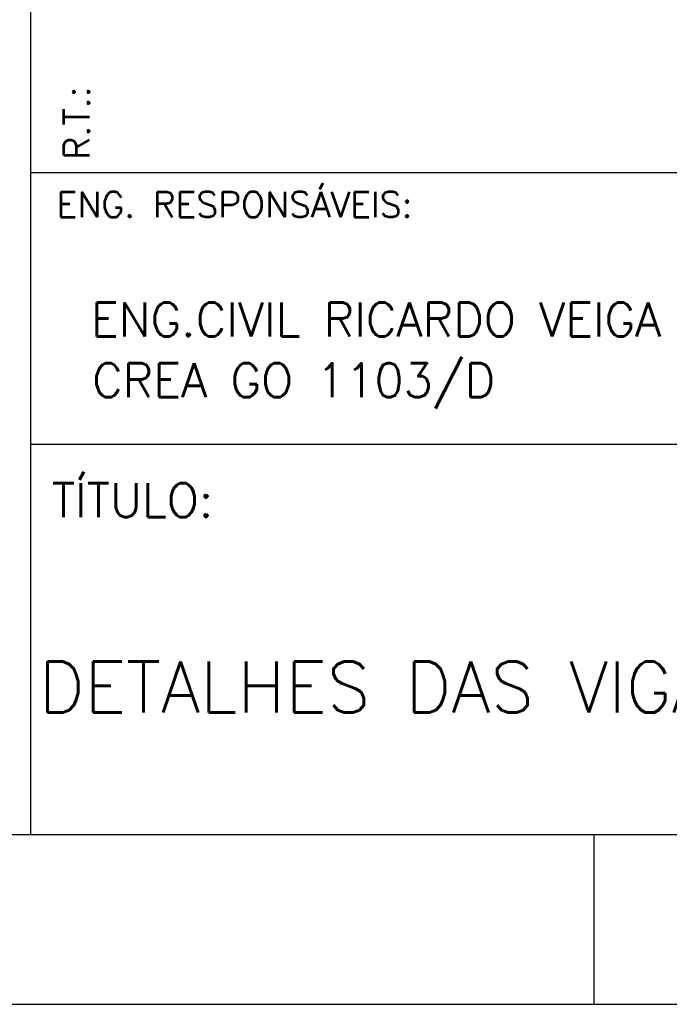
# Model space of a CAD drawing. Extents: x 0 to 84.1, y 0 to 59.4.
# Tile 11 of 18: x 69.2 to 73.1, y 0 to 5.8. Entities that reach past the tile are written whole.
import ezdxf

# ---------------------------------------------------------------- set-up
doc = ezdxf.new("R2010")
doc.units = 0
for name, color, linetype in [('1', 7, 'CONTINUOUS'), ('12', 12, 'CONTINUOUS'), ('4', 4, 'CONTINUOUS')]:
    doc.layers.add(name, color=color, linetype=linetype)
doc.styles.get("Standard").update_dxf_attribs({"font": 'ROMANS.SHX'})

msp = doc.modelspace()

# ---------------------------------------------------------------- linework, layer by layer
at = {"layer": '1', "linetype": 'CONTINUOUS'}
for p, q in [((69.299217, 1.000003), (69.299217, 11.000115)), ((69.299217, 1.000003), (69.299217, 11.000115)), ((69.299217, 1.000003), (69.299217, 11.000115)), ((69.299217, 1), (69.299217, 11.000112)), ((69.299217, 4.500018), (69.299217, 5.699969)), ((69.299217, 4.500018), (69.299217, 5.699969)), ((69.299217, 4.500018), (69.299217, 5.699969)), ((69.299217, 4.500015), (69.299217, 5.699966)), ((69.299217, 4.900009), (80.582166, 4.900009)), ((69.299217, 1.000003), (69.299217, 3.300051)), ((69.299217, 1.000003), (69.299217, 3.300051)), ((69.299217, 1.000003), (69.299217, 3.300051)), ((69.299217, 1), (69.299217, 3.300049)), ((69.299217, 3.300049), (83.099998, 3.300049)), ((72.616505, 1), (72.616505, 0)), ((0, 0), (84.099998, 0))]:
    msp.add_line(p, q, dxfattribs=at)
at = {"layer": '12', "linetype": 'CONTINUOUS'}
msp.add_lwpolyline([(2.5, 1), (83.099998, 1), (83.099998, 58.400009), (2.5, 58.400009), (2.5, 1)], dxfattribs=at)

# ---------------------------------------------------------------- texts
at = {"layer": '1', "linetype": 'CONTINUOUS'}
msp.add_text('R.T.:', height=0.15, rotation=90, dxfattribs=at).set_placement((69.644721, 4.976242))
for s, height, p in [('ENG. RESPONSÁVEIS:', 0.15, (69.451286, 4.636337)), ('ENG.CIVIL RICARDO VEIGA', 0.2, (69.653472, 3.934265)), ('CREA GO 1103/D', 0.2, (69.661125, 3.575866)), ('TÍTULO:', 0.2, (69.42324, 2.870117))]:
    msp.add_text(s, height=height, dxfattribs=at).set_placement(p)
at = {"layer": '4', "linetype": 'CONTINUOUS'}
msp.add_text('DETALHES DAS VIGAS DA COBERTURA', height=0.3, dxfattribs=at).set_placement((69.345982, 1.718384))

doc.saveas('drawing.dxf')
